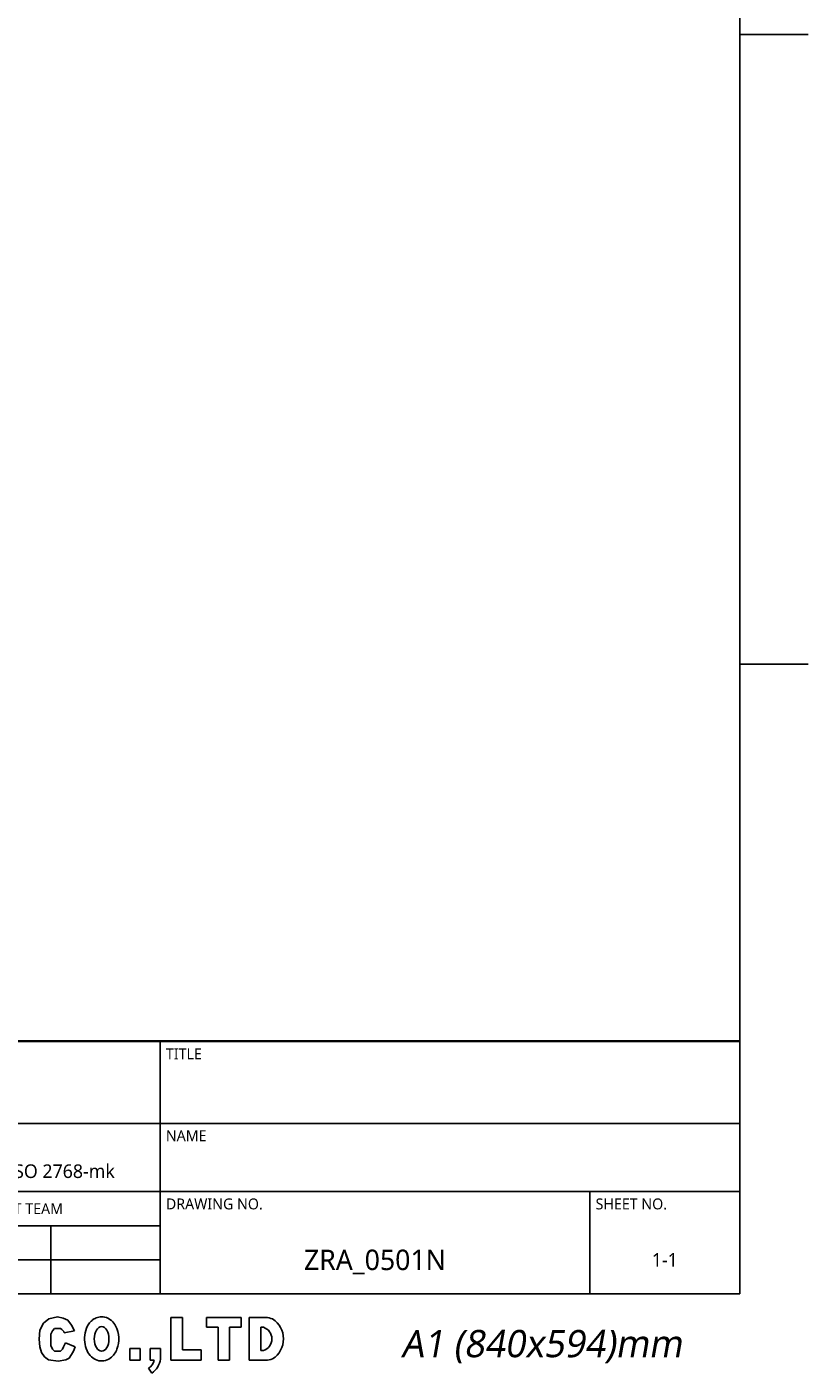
# Model space of a CAD drawing. Header units: millimetres. Extents: x 12 to 2508, y 25 to 1770.
# Tile 19 of 57: x 2146 to 2490, y 25 to 617. Entities that reach past the tile are written whole.
import ezdxf

# ---------------------------------------------------------------- set-up
doc = ezdxf.new("R2010")
doc.units = ezdxf.units.MM
doc.styles.add('TEXTSTYLE_2', font='malgun.ttf')
doc.styles.add('TEXTSTYLE_6', font='malgun.ttf')

# ---------------------------------------------------------------- blocks, each defined once
blk = doc.blocks.new('TABLE_BL0', base_point=(732.5, 38.56))
at = {"color": 134}
for p, q in [((820, 57.13), (645, 57.13)), ((645, 20), (645, 57.13)), ((820, 57), (645, 57)), ((690, 45), (690, 57)), ((735, 20), (735, 57)), ((820, 20), (820, 57.13)), ((820, 45), (645, 45)), ((663, 35), (663, 45)), ((678, 30), (678, 45)), ((700, 35), (700, 45)), ((820, 35), (645, 35)), ((798, 20), (798, 35)), ((735, 30), (645, 30)), ((660, 20), (660, 30)), ((674, 20), (674, 30)), ((690, 20), (690, 30)), ((705, 20), (705, 30)), ((719, 20), (719, 30)), ((735, 25), (645, 25)), ((820, 20), (645, 20))]:
    blk.add_line(p, q, dxfattribs=at)
at = {"color": 134, "line_spacing_factor": 0.9, "style": 'TEXTSTYLE_6'}
for s, insert, char_height, width, attachment_point in [('REF.DRAWING', (645.85, 56), 1.6, 14.4948, 1), ('PROJECT NO.', (690.85, 56), 1.6, 13.5763, 1), ('TITLE', (735.85, 56), 1.6, 5.1852, 1), ('PROJECTION', (654, 43.8), 1.6, 12.9067, 2), ('UNIT', (663.85, 44), 1.6, 5.043, 1), ('SCALE', (678.85, 44), 1.6, 6.2993, 1), ('TOLERANCE', (700.85, 44), 1.6, 12.2015, 1), ('NAME', (735.85, 44), 1.6, 6.3526, 1), ('mm', (670.5, 39), 2, 4.8889, 2), ('1/3', (689, 39), 2, 4.163, 2), ('KS B ISO 2768-mk ', (717.5, 39), 2, 24.2148, 2), ('DRAWING NO.', (735.85, 34), 1.6, 15.0815, 1), ('SHEET NO.', (798.85, 34), 1.6, 10.9926, 1), ('SECTION', (661.5, 33.3), 1.6, 8.9719, 2), ('ROBOT DEVELOPMENT TEAM', (706.5, 33.3), 1.6, 30.1096, 2), ('APPROVED', (645.85, 28.3), 1.6, 11.2296, 1), ('CADCHK', (690.85, 28.3), 1.6, 8.8, 1), ('ZRA_0501N', (766.5, 26.5), 3, 21.8778, 2), ('1-1', (809, 26), 2, 4.2074, 2), ('DESIGNED', (645.85, 23.3), 1.6, 10.5541, 1), ('CHECKED', (690.85, 23.3), 1.6, 9.6356, 1)]:
    blk.add_mtext(s, dxfattribs=dict(at, insert=insert, char_height=char_height, width=width, attachment_point=attachment_point))

msp = doc.modelspace()

# ---------------------------------------------------------------- linework, layer by layer
at = {"color": 7}
for p in [(2460, 1722), (30, 60)]:
    msp.add_line(p, (2460, 60), dxfattribs=at)
at = {"color": 134}
for p, q in [((2460, 614), (2490, 614)), ((2460, 337), (2490, 337)), ((2156.132, 49.022), (2153.703, 47.183)), ((2159.876, 50.007), (2156.132, 49.022)), ((2162.371, 49.35), (2159.876, 50.007)), ((2164.473, 48.431), (2162.371, 49.35)), ((2166.114, 46.264), (2164.473, 48.431)), ((2209.754, 49.668), (2214.876, 49.668)), ((2209.754, 30.821), (2209.754, 49.668)), ((2214.876, 49.668), (2214.876, 35.417)), ((2225.383, 49.668), (2240.685, 49.668)), ((2225.383, 45.334), (2225.383, 49.668)), ((2240.685, 49.668), (2240.685, 45.334)), ((2251.52, 49.668), (2244.231, 49.668)), ((2244.231, 49.668), (2244.231, 30.821)), ((2152.061, 44.097), (2151.798, 40.091)), ((2153.703, 47.183), (2152.061, 44.097)), ((2157.708, 43.834), (2156.92, 42.258)), ((2156.92, 37.333), (2156.92, 42.258)), ((2158.562, 44.754), (2157.708, 43.834)), ((2161.255, 44.754), (2158.562, 44.754)), ((2162.87, 42.838), (2167.428, 43.768)), ((2167.428, 43.768), (2166.114, 46.264)), ((2230.506, 45.334), (2225.383, 45.334)), ((2230.506, 30.821), (2230.506, 45.334)), ((2240.685, 45.334), (2235.562, 45.334)), ((2235.562, 45.334), (2235.562, 30.821)), ((2250.469, 45.334), (2249.353, 45.334)), ((2249.353, 45.334), (2249.353, 35.155)), ((2151.798, 40.091), (2152.061, 36.676)), ((2152.061, 36.676), (2152.915, 34.181)), ((2157.708, 35.757), (2156.92, 37.333)), ((2158.562, 34.837), (2157.708, 35.757)), ((2162.043, 35.691), (2161.255, 34.837)), ((2162.568, 36.676), (2162.043, 35.691)), ((2163.422, 38.515), (2162.568, 36.676)), ((2167.69, 36.676), (2163.422, 38.515)), ((2166.902, 34.837), (2167.69, 36.676)), ((2196.291, 36.074), (2191.694, 36.074)), ((2191.694, 36.074), (2191.694, 30.821)), ((2196.291, 30.821), (2196.291, 36.074)), ((2200.626, 36.074), (2205.157, 36.074)), ((2200.626, 36.074), (2200.626, 30.821)), ((2205.157, 36.074), (2205.157, 31.37)), ((2152.915, 34.181), (2154.228, 32.342)), ((2154.228, 32.342), (2155.87, 31.094)), ((2155.87, 31.094), (2160.204, 30.503)), ((2161.255, 34.837), (2158.562, 34.837)), ((2160.204, 30.503), (2163.619, 31.094)), ((2163.619, 31.094), (2164.998, 31.751)), ((2164.998, 31.751), (2166.114, 33.327)), ((2166.114, 33.327), (2166.902, 34.837)), ((2191.694, 30.821), (2196.291, 30.821)), ((2200.626, 30.821), (2202.424, 30.821)), ((2223.019, 30.821), (2209.754, 30.821)), ((2214.876, 35.417), (2223.019, 35.417)), ((2223.019, 35.417), (2223.019, 30.821)), ((2235.562, 30.821), (2230.506, 30.821)), ((2244.231, 30.821), (2251.52, 30.821)), ((2250.469, 35.155), (2249.353, 35.155)), ((2201.414, 25.197), (2199.911, 27.295))]:
    msp.add_line(p, q, dxfattribs=at)
for centre, radius, start, end in [((2250.995, 40.032), 9.651, 68.742979, 86.879292), ((2248.84, 40.244), 10.444, 302.772997, 57.227003), ((2159.657, 41.767), 3.387, 18.439881, 61.855175), ((2248.84, 40.244), 5.344, 287.750088, 72.249912), ((2196.374, 32.474), 6.272, 304.332061, 344.709853), ((2196.374, 32.474), 8.852, 304.701981, 352.8342), ((2250.995, 40.457), 9.651, 273.120708, 291.257021)]:
    msp.add_arc(centre, radius, start, end, dxfattribs=at)
msp.add_ellipse((2179.301, 40.235), major_axis=(0, 5.409), ratio=0.59491, dxfattribs=at)
msp.add_open_spline([(2179.301, 49.964), (2178.487, 49.964), (2177.677, 49.798), (2176.235, 49.222), (2175.602, 48.82), (2174.526, 47.909), (2174.079, 47.401), (2172.846, 45.657), (2172.334, 44.319), (2171.751, 41.561), (2171.689, 40.135), (2171.992, 37.465), (2172.315, 36.217), (2173.332, 34.056), (2173.958, 33.112), (2175.5, 31.699), (2176.311, 31.173), (2178.211, 30.523), (2179.295, 30.422), (2181.331, 30.756), (2182.261, 31.174), (2183.781, 32.239), (2184.384, 32.881), (2185.357, 34.24), (2185.73, 34.961), (2186.665, 37.363), (2186.91, 39.141), (2186.735, 42.663), (2186.321, 44.406), (2184.988, 46.827), (2184.394, 47.626), (2182.803, 49.002), (2181.779, 49.577), (2180.18, 49.917), (2179.741, 49.964), (2179.301, 49.964)], degree=3, knots=[0, 0, 0, 0, 0.2331631, 0.2331631, 0.4663262, 0.4663262, 0.6994892, 0.6994892, 1.2293572, 1.2293572, 1.7592252, 1.7592252, 2.2398627, 2.2398627, 2.642737, 2.642737, 2.9407701, 2.9407701, 3.2388031, 3.2388031, 3.5368362, 3.5368362, 3.8348693, 3.8348693, 4.1329023, 4.1329023, 4.7959377, 4.7959377, 5.4589731, 5.4589731, 5.8081578, 5.8081578, 6.1573426, 6.1573426, 6.2831853, 6.2831853, 6.2831853, 6.2831853], dxfattribs=at)

# ---------------------------------------------------------------- block references
at = {"xscale": 3, "yscale": 3, "zscale": 3}
msp.add_blockref('TABLE_BL0', (2197.5, 115.688), dxfattribs=at)

# ---------------------------------------------------------------- texts
at = {"color": 134, "insert": (2372.735, 44.168), "char_height": 12, "width": 192.66667, "attachment_point": 2, "line_spacing_factor": 0.9, "style": 'TEXTSTYLE_2'}
msp.add_mtext('\\Q10.0;A1 (840x594)mm', dxfattribs=at)

doc.saveas('drawing.dxf')
